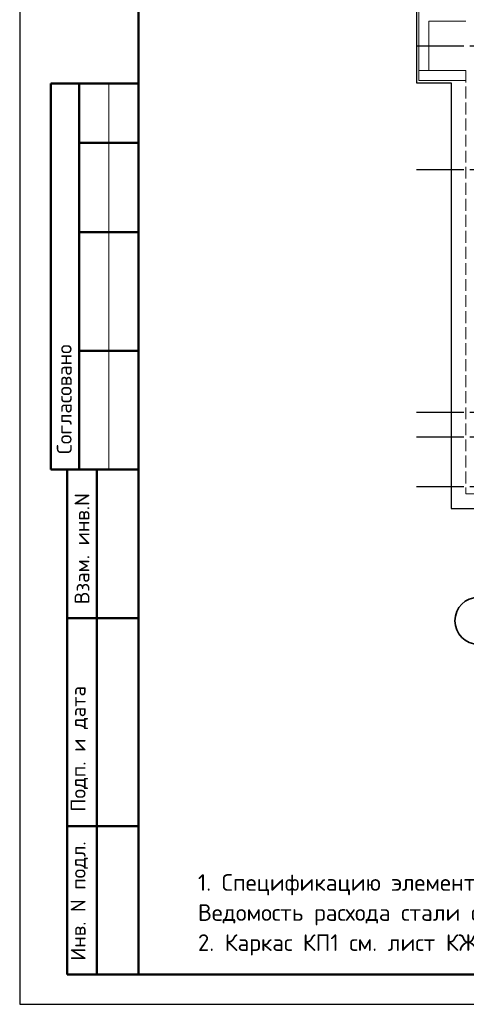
# Model space of a CAD drawing. Header units: millimetres. Extents: x 0 to 50400, y -48 to 35640.
# Tile 1 of 18: x 0 to 9022, y 0 to 19889. Entities that reach past the tile are written whole.
import ezdxf

# ---------------------------------------------------------------- set-up
doc = ezdxf.new("R2010")
doc.units = ezdxf.units.MM
doc.linetypes.add('______2', pattern=[324, 240, -84])
doc.linetypes.add('______5', pattern=[1320, 960, -120, 120, -120])
for name, color, linetype, lineweight in [('Standard', 7, 'Continuous', 25), ('ЖБ Плита Фундамента верхний уровень', 7, 'Continuous', 35), ('ЖБ Стена верхний уровень', 7, 'Continuous', 35), ('Позиционная метка линия выноска', 7, 'Continuous', 13)]:
    doc.layers.add(name, color=color, linetype=linetype, lineweight=lineweight)
doc.layers.add('Оси', color=7, linetype='______5', lineweight=13, true_color=0x656565)
doc.styles.add('ISOCPEUR', font='txt')

msp = doc.modelspace()

# ---------------------------------------------------------------- linework, layer by layer
at = {"layer": 'Standard', "color": 7, "linetype": 'Continuous', "lineweight": 25, "transparency": 33554687}
msp.add_line((2400, 35040), (2400, 1270), dxfattribs=at)
at = {"layer": 'Standard', "color": 7, "linetype": 'Continuous', "lineweight": 50, "transparency": 33554687}
for p, q in [((7, 18600), (0, 18600)), ((2400, 18600), (632, 18600)), ((632, 18600), (632, 10800)), ((632, 18600), (632, 10800)), ((1200, 18600), (1200, 10800)), ((2400, 17400), (1200, 17400)), ((2400, 15600), (1200, 15600)), ((2400, 13200), (1200, 13200)), ((0, 10800), (7, 10800)), ((632, 10800), (2400, 10800)), ((960, 600), (960, 10800)), ((960, 600), (960, 10800)), ((1560, 600), (1560, 10800)), ((960, 7800), (2400, 7800)), ((960, 3600), (2400, 3600)), ((2400, 600), (960, 600))]:
    msp.add_line(p, q, dxfattribs=at)
at = {"layer": 'Standard', "color": 7, "linetype": 'Continuous', "lineweight": 13, "transparency": 33554687}
msp.add_line((1800, 18600), (1800, 10800), dxfattribs=at)
at = {"layer": 'Standard', "color": 7, "linetype": 'Continuous', "lineweight": 25, "transparency": 33554687}
msp.add_lwpolyline([(0, 0), (50400, 0), (50400, 35640), (0, 35640), (0, 0)], close=True, dxfattribs=at)
at = {"layer": 'Standard', "color": 7, "linetype": 'Continuous', "lineweight": 50, "transparency": 33554687}
msp.add_lwpolyline([(2400, 35040), (49800, 35040), (49800, 600), (2400, 600), (2400, 35040)], close=True, dxfattribs=at)
at = {"layer": 'ЖБ Плита Фундамента верхний уровень', "color": 251, "linetype": 'Continuous', "lineweight": 25, "true_color": 0x656565, "transparency": 33554687}
for p, q in [((8015, 20112), (8015, 18612)), ((8015, 18612), (8715, 18612)), ((8715, 18612), (8715, 10012)), ((8715, 10012), (40215, 10012))]:
    msp.add_line(p, q, dxfattribs=at)
at = {"layer": 'ЖБ Стена верхний уровень', "color": 253, "linetype": '______2', "lineweight": 13, "true_color": 0xa0a0a0, "transparency": 33554687}
for p, q in [((8065, 20062), (8065, 19862)), ((8065, 19862), (8065, 18862)), ((8265, 18862), (8265, 19862)), ((8265, 19862), (9015, 19862)), ((8065, 18862), (8265, 18862)), ((9015, 18862), (8065, 18862)), ((8065, 18862), (8065, 18662)), ((9015, 18862), (9015, 10312)), ((9015, 18662), (9015, 18862)), ((8065, 18662), (9015, 18662)), ((9015, 10312), (9265, 10312))]:
    msp.add_line(p, q, dxfattribs=at)
at = {"layer": 'Оси', "color": 8, "linetype": '______5', "lineweight": -3, "transparency": 33554687}
for p, q in [((8015, 19362), (42965, 19362)), ((8015, 16862), (42965, 16862)), ((8015, 11962), (42965, 11962)), ((8015, 11462), (42965, 11462)), ((8015, 10462), (42965, 10462))]:
    msp.add_line(p, q, dxfattribs=at)
at = {"layer": 'Оси', "color": 7, "linetype": 'Continuous', "lineweight": 35, "transparency": 33554687}
msp.add_circle((9268, 7747), 475, dxfattribs=at)
at = {"layer": 'Позиционная метка линия выноска', "color": 7, "linetype": 'Continuous', "lineweight": 18, "transparency": 33554687}
for p, q in [((8065, 18662), (8065, 20062)), ((9015, 19862), (8265, 19862)), ((8265, 19862), (8265, 18862)), ((8265, 18862), (9015, 18862)), ((9015, 18662), (8065, 18662))]:
    msp.add_line(p, q, dxfattribs=at)

# ---------------------------------------------------------------- texts
at = {"layer": 'Standard', "color": 7, "linetype": 'Continuous', "lineweight": 50, "transparency": 33554687, "char_height": 300, "attachment_point": 7, "rotation": 90, "style": 'ISOCPEUR'}
for s, insert, width in [('\\A1;{\\fISOCPEUR|i0|b0;\\H300.000000;\\W1.000000;\\C7;Согласовано}\\P', (1050, 11114), 2486.25), ('\\A1;{\\fISOCPEUR|i0|b0;\\H300.000000;\\W1.000000;\\C7;Взам. инв.N}\\P', (1408, 8083), 2290.92), ('\\A1;{\\fISOCPEUR|i0|b0;\\H300.000000;\\W1.000000;\\C7;Подп. и дата}\\P', (1379, 3891), 2636.47), ('\\A1;{\\fISOCPEUR|i0|b0;\\H300.000000;\\W1.000000;\\C7;Инв. N подл.}\\P', (1379, 881), 2426.15)]:
    msp.add_mtext(s, dxfattribs=dict(at, insert=insert, width=width))
at = {"layer": 'Standard', "color": 7, "linetype": 'Continuous', "lineweight": 13, "transparency": 33554687, "insert": (3600, 2629), "char_height": 336, "width": 15109.08, "attachment_point": 1, "line_spacing_factor": 1.084337}
msp.add_mtext('\\A1;{\\fISOCPEUR|i0|b0;\\H335.999994;\\W1.000000;\\C7;1. Спецификацию элементов, Ведомость деталей см. лист КЖ.2-0.2-11.}\\P{\\fISOCPEUR|i0|b0;\\H335.999994;\\W1.000000;\\C7;Ведомость расхода стали см. лист КЖ.2-0.2-1.1.}\\P{\\fISOCPEUR|i0|b0;\\H335.999994;\\W1.000000;\\C7;2. Каркас КП1 см. лист КЖ.2-0.2-7.}\\P', dxfattribs=at)

doc.saveas('drawing.dxf')
